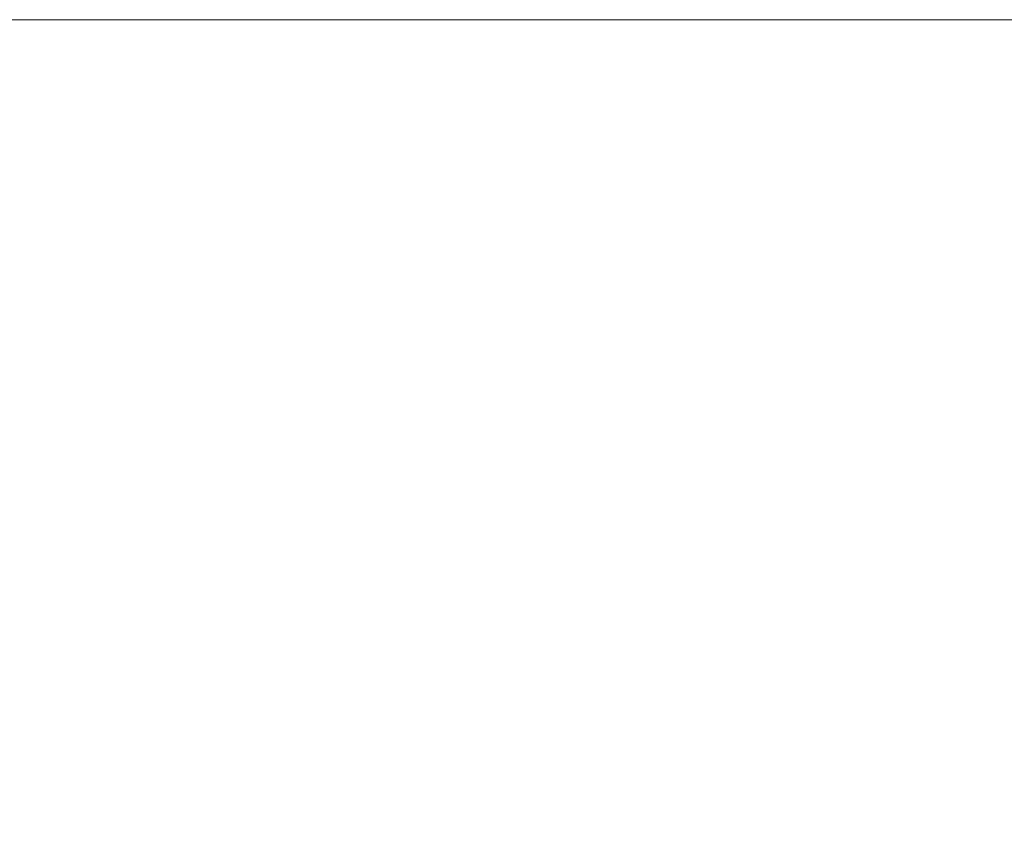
# Model space of a CAD drawing. Header units: centimetres. Extents: x -26.3 to 27.5, y 4.2 to 67.9.
# Tile 215 of 256: x -8.1385 to -8.1202, y 5.9848 to 6.0002. Entities that reach past the tile are written whole.
import ezdxf

# ---------------------------------------------------------------- set-up
doc = ezdxf.new("R2010")
doc.units = ezdxf.units.CM
doc.header["$LTSCALE"] = 2.54
doc.layers.add('Lucido design-1', color=7, linetype='Continuous')

# ---------------------------------------------------------------- blocks, each defined once
blk = doc.blocks.new('Gruppo-2-1')
at = {"color": 7, "linetype": 'Continuous', "lineweight": 9}
for points, invisible_edges in [([(27.113463, 6.000165, -1111.111089), (27.113463, 6.000212, -1111.114164), (-25.986537, 6.000212, -1111.114164), (-25.986537, 6.000165, -1111.111089)], 8), ([(-25.986537, 6.000212, -1111.114164), (9.213463, 6.000212, -1111.314164), (-8.086537, 6.000212, -1111.314164)], 9), ([(-8.086537, 6.000212, -1111.314164), (-8.087627, 6.000212, -1111.314167), (-25.986537, 6.000212, -1111.114164)], 10), ([(9.213463, 6.000212, -1111.314164), (-25.986537, 6.000212, -1111.114164), (27.113463, 6.000212, -1111.114164)], 9), ([(-8.087627, 6.000212, -1111.314167), (-8.09308, 6.000212, -1111.314304), (-8.095487, 6.000212, -1111.314364), (-25.986537, 6.000212, -1111.114164)], 12), ([(-8.095487, 6.000212, -1111.314364), (-8.099615, 6.000212, -1111.314634), (-8.103637, 6.000212, -1111.314896), (-25.986537, 6.000212, -1111.114164)], 12), ([(-8.103637, 6.000212, -1111.314896), (-8.111765, 6.000212, -1111.315761), (-25.986537, 6.000212, -1111.114164)], 10), ([(-8.111765, 6.000212, -1111.315761), (-8.119859, 6.000212, -1111.316959), (-25.986537, 6.000212, -1111.114164)], 10), ([(-8.119859, 6.000212, -1111.316959), (-8.127904, 6.000212, -1111.318489), (-25.986537, 6.000212, -1111.114164)], 10), ([(-8.127904, 6.000212, -1111.318489), (-8.131943, 6.000212, -1111.319429), (-8.135887, 6.000212, -1111.320348), (-25.986537, 6.000212, -1111.114164)], 12), ([(-8.135887, 6.000212, -1111.320348), (-8.143794, 6.000212, -1111.322535), (-25.986537, 6.000212, -1111.114164)], 10), ([(27.113463, 6.000165, -1147.211089), (27.113463, 6.000212, -1147.214164), (-25.986537, 6.000212, -1147.214164), (-25.986537, 6.000165, -1147.211089)], 8), ([(-25.986537, 6.000212, -1147.214164), (9.213463, 6.000212, -1147.414164), (-8.086537, 6.000212, -1147.414164)], 9), ([(-25.986537, 6.000212, -1147.214164), (-8.095487, 6.000212, -1147.414364), (-8.099349, 6.000212, -1147.414616)], 9), ([(-8.086537, 6.000212, -1147.414164), (-8.087627, 6.000212, -1147.414167), (-25.986537, 6.000212, -1147.214164)], 10), ([(9.213463, 6.000212, -1147.414164), (-25.986537, 6.000212, -1147.214164), (27.113463, 6.000212, -1147.214164)], 9), ([(-8.087627, 6.000212, -1147.414167), (-8.092947, 6.000212, -1147.414301), (-8.095487, 6.000212, -1147.414364), (-25.986537, 6.000212, -1147.214164)], 12), ([(-8.099349, 6.000212, -1147.414616), (-8.103637, 6.000212, -1147.414896), (-25.986537, 6.000212, -1147.214164)], 10), ([(-8.103637, 6.000212, -1147.414896), (-8.111765, 6.000212, -1147.415761), (-25.986537, 6.000212, -1147.214164)], 10), ([(-8.111765, 6.000212, -1147.415761), (-8.119859, 6.000212, -1147.416959), (-25.986537, 6.000212, -1147.214164)], 10), ([(-8.119859, 6.000212, -1147.416959), (-8.127904, 6.000212, -1147.418489), (-25.986537, 6.000212, -1147.214164)], 10), ([(-8.127904, 6.000212, -1147.418489), (-8.135887, 6.000212, -1147.420348), (-25.986537, 6.000212, -1147.214164)], 10), ([(-8.135887, 6.000212, -1147.420348), (-8.143794, 6.000212, -1147.422535), (-25.986537, 6.000212, -1147.214164)], 10), ([(-25.986537, 6.000165, -1111.111089), (-25.986537, 6.000098, -1111.109803), (27.113463, 6.000098, -1111.109803), (27.113463, 6.000165, -1111.111089)], 10), ([(-25.986537, 6.000165, -1147.211089), (-25.986537, 6.000098, -1147.209803), (27.113463, 6.000098, -1147.209803), (27.113463, 6.000165, -1147.211089)], 10), ([(-8.137472, 6.000161, -1111.324075), (-8.143664, 6.000161, -1111.325843), (-8.143794, 6.000212, -1111.322535), (-8.135887, 6.000212, -1111.320348)], 11), ([(-8.136438, 6.000158, -1147.42387), (-8.142512, 6.000158, -1147.425567), (-8.143794, 6.000212, -1147.422535), (-8.135887, 6.000212, -1147.420348)], 11), ([(-8.136643, 6.000007, -1111.327168), (-8.142734, 6.000007, -1111.328907), (-8.143664, 6.000161, -1111.325843), (-8.137472, 6.000161, -1111.324075)], 15), ([(-8.135609, 5.999998, -1147.427031), (-8.141582, 5.999998, -1147.4287), (-8.142512, 6.000158, -1147.425567), (-8.136438, 6.000158, -1147.42387)], 15), ([(-8.131225, 6.000161, -1111.32251), (-8.137472, 6.000161, -1111.324075), (-8.135887, 6.000212, -1111.320348), (-8.131943, 6.000212, -1111.319429)], 11), ([(-8.130498, 6.000007, -1111.325628), (-8.136643, 6.000007, -1111.327168), (-8.137472, 6.000161, -1111.324075), (-8.131225, 6.000161, -1111.32251)], 15), ([(-8.130314, 6.000158, -1147.422368), (-8.136438, 6.000158, -1147.42387), (-8.135887, 6.000212, -1147.420348), (-8.127904, 6.000212, -1147.418489)], 11), ([(-8.129586, 5.999998, -1147.425555), (-8.135609, 5.999998, -1147.427031), (-8.136438, 6.000158, -1147.42387), (-8.130314, 6.000158, -1147.422368)], 15), ([(-8.12493, 6.000161, -1111.321151), (-8.131225, 6.000161, -1111.32251), (-8.131943, 6.000212, -1111.319429), (-8.127904, 6.000212, -1111.318489)], 11), ([(-8.124306, 6.000007, -1111.324291), (-8.130498, 6.000007, -1111.325628), (-8.131225, 6.000161, -1111.32251), (-8.12493, 6.000161, -1111.321151)], 15), ([(-8.124144, 6.000158, -1147.421064), (-8.130314, 6.000158, -1147.422368), (-8.127904, 6.000212, -1147.418489)], 11), ([(-8.123519, 5.999998, -1147.424272), (-8.129586, 5.999998, -1147.425555), (-8.130314, 6.000158, -1147.422368), (-8.124144, 6.000158, -1147.421064)], 15), ([(-8.118594, 6.000161, -1111.319998), (-8.12493, 6.000161, -1111.321151), (-8.127904, 6.000212, -1111.318489), (-8.119859, 6.000212, -1111.316959)], 11), ([(-8.117935, 6.000158, -1147.419958), (-8.124144, 6.000158, -1147.421064), (-8.127904, 6.000212, -1147.418489), (-8.119859, 6.000212, -1147.416959)], 11), ([(-8.118073, 6.000007, -1111.323157), (-8.124306, 6.000007, -1111.324291), (-8.12493, 6.000161, -1111.321151), (-8.118594, 6.000161, -1111.319998)], 15), ([(-8.117414, 5.999998, -1147.423184), (-8.123519, 5.999998, -1147.424272), (-8.124144, 6.000158, -1147.421064), (-8.117935, 6.000158, -1147.419958)], 15), ([(27.113463, 5.999951, -1111.106944), (27.113463, 6.000098, -1111.109803), (-25.986537, 6.000098, -1111.109803), (-25.986537, 5.999951, -1111.106944)], 10), ([(27.113463, 5.999951, -1147.206944), (27.113463, 6.000098, -1147.209803), (-25.986537, 6.000098, -1147.209803), (-25.986537, 5.999951, -1147.206944)], 10), ([(-25.986537, 5.999951, -1111.106944), (-25.986537, 5.999812, -1111.10545), (27.113463, 5.999812, -1111.10545), (27.113463, 5.999951, -1111.106944)], 10), ([(-25.986537, 5.999951, -1147.206944), (-25.986537, 5.999812, -1147.20545), (27.113463, 5.999812, -1147.20545), (27.113463, 5.999951, -1147.206944)], 10), ([(-8.135816, 5.99975, -1111.330254), (-8.141807, 5.99975, -1111.331965), (-8.142734, 6.000007, -1111.328907), (-8.136643, 6.000007, -1111.327168)], 15), ([(-8.134782, 5.99973, -1147.430186), (-8.140654, 5.99973, -1147.431827), (-8.141582, 5.999998, -1147.4287), (-8.135609, 5.999998, -1147.427031)], 15), ([(-8.129772, 5.99975, -1111.32874), (-8.135816, 5.99975, -1111.330254), (-8.136643, 6.000007, -1111.327168), (-8.130498, 6.000007, -1111.325628)], 15), ([(-8.12886, 5.99973, -1147.428734), (-8.134782, 5.99973, -1147.430186), (-8.135609, 5.999998, -1147.427031), (-8.129586, 5.999998, -1147.425555)], 15), ([(-8.123682, 5.99975, -1111.327425), (-8.129772, 5.99975, -1111.32874), (-8.130498, 6.000007, -1111.325628), (-8.124306, 6.000007, -1111.324291)], 15), ([(-8.122895, 5.99973, -1147.427473), (-8.12886, 5.99973, -1147.428734), (-8.129586, 5.999998, -1147.425555), (-8.123519, 5.999998, -1147.424272)], 15), ([(-8.117552, 5.99975, -1111.326309), (-8.123682, 5.99975, -1111.327425), (-8.124306, 6.000007, -1111.324291), (-8.118073, 6.000007, -1111.323157)], 15), ([(-8.116893, 5.99973, -1147.426404), (-8.122895, 5.99973, -1147.427473), (-8.123519, 5.999998, -1147.424272), (-8.117414, 5.999998, -1147.423184)], 15), ([(27.113463, 5.999565, -1111.102807), (27.113463, 5.999812, -1111.10545), (-25.986537, 5.999812, -1111.10545), (-25.986537, 5.999565, -1111.102807)], 10), ([(27.113463, 5.999565, -1147.202807), (27.113463, 5.999812, -1147.20545), (-25.986537, 5.999812, -1147.20545), (-25.986537, 5.999565, -1147.202807)], 10), ([(-8.134991, 5.999391, -1111.333331), (-8.140882, 5.999391, -1111.335013), (-8.141807, 5.99975, -1111.331965), (-8.135816, 5.99975, -1111.330254)], 15), ([(-8.133957, 5.999356, -1147.433331), (-8.139729, 5.999356, -1147.434944), (-8.140654, 5.99973, -1147.431827), (-8.134782, 5.99973, -1147.430186)], 15), ([(-8.129049, 5.999391, -1111.331842), (-8.134991, 5.999391, -1111.333331), (-8.135816, 5.99975, -1111.330254), (-8.129772, 5.99975, -1111.32874)], 15), ([(-8.128137, 5.999356, -1147.431904), (-8.133957, 5.999356, -1147.433331), (-8.134782, 5.99973, -1147.430186), (-8.12886, 5.99973, -1147.428734)], 15), ([(-8.123061, 5.999391, -1111.330549), (-8.129049, 5.999391, -1111.331842), (-8.129772, 5.99975, -1111.32874), (-8.123682, 5.99975, -1111.327425)], 15), ([(-8.122274, 5.999356, -1147.430664), (-8.128137, 5.999356, -1147.431904), (-8.12886, 5.99973, -1147.428734), (-8.122895, 5.99973, -1147.427473)], 15), ([(-8.117033, 5.999391, -1111.329452), (-8.123061, 5.999391, -1111.330549), (-8.123682, 5.99975, -1111.327425), (-8.117552, 5.99975, -1111.326309)], 15), ([(-8.116374, 5.999356, -1147.429613), (-8.122274, 5.999356, -1147.430664), (-8.122895, 5.99973, -1147.427473), (-8.116893, 5.99973, -1147.426404)], 15), ([(-25.986537, 5.999565, -1111.102807), (-25.986537, 5.999336, -1111.101114), (27.113463, 5.999336, -1111.101114), (27.113463, 5.999565, -1111.102807)], 10), ([(-25.986537, 5.999565, -1147.202807), (-25.986537, 5.999336, -1147.201114), (27.113463, 5.999336, -1147.201114), (27.113463, 5.999565, -1147.202807)], 10), ([(-8.13417, 5.99893, -1111.336395), (-8.139961, 5.99893, -1111.338049), (-8.140882, 5.999391, -1111.335013), (-8.134991, 5.999391, -1111.333331)], 15), ([(-8.128329, 5.99893, -1111.334932), (-8.13417, 5.99893, -1111.336395), (-8.134991, 5.999391, -1111.333331), (-8.129049, 5.999391, -1111.331842)], 15), ([(-8.122442, 5.99893, -1111.33366), (-8.128329, 5.99893, -1111.334932), (-8.129049, 5.999391, -1111.331842), (-8.123061, 5.999391, -1111.330549)], 15), ([(-8.116517, 5.99893, -1111.332582), (-8.122442, 5.99893, -1111.33366), (-8.123061, 5.999391, -1111.330549), (-8.117033, 5.999391, -1111.329452)], 15), ([(27.113463, 5.999007, -1111.098686), (27.113463, 5.999336, -1111.101114), (-25.986537, 5.999336, -1111.101114), (-25.986537, 5.999007, -1111.098686)], 10), ([(27.113463, 5.999007, -1147.198686), (27.113463, 5.999336, -1147.201114), (-25.986537, 5.999336, -1147.201114), (-25.986537, 5.999007, -1147.198686)], 10), ([(-8.133136, 5.998876, -1147.436462), (-8.138808, 5.998876, -1147.438047), (-8.139729, 5.999356, -1147.434944), (-8.133957, 5.999356, -1147.433331)], 15), ([(-8.127417, 5.998876, -1147.43506), (-8.133136, 5.998876, -1147.436462), (-8.133957, 5.999356, -1147.433331), (-8.128137, 5.999356, -1147.431904)], 15), ([(-8.121655, 5.998876, -1147.433841), (-8.127417, 5.998876, -1147.43506), (-8.128137, 5.999356, -1147.431904), (-8.122274, 5.999356, -1147.430664)], 15), ([(-8.115858, 5.998876, -1147.432808), (-8.121655, 5.998876, -1147.433841), (-8.122274, 5.999356, -1147.430664), (-8.116374, 5.999356, -1147.429613)], 15), ([(-25.986537, 5.999007, -1111.098686), (-25.986537, 5.998672, -1111.096803), (27.113463, 5.998672, -1111.096803), (27.113463, 5.999007, -1111.098686)], 10), ([(-25.986537, 5.999007, -1147.198686), (-25.986537, 5.998672, -1147.196803), (27.113463, 5.998672, -1147.196803), (27.113463, 5.999007, -1147.198686)], 10), ([(-8.137892, 5.998291, -1147.441133), (-8.143412, 5.998291, -1147.442868), (-8.144426, 5.998876, -1147.439813), (-8.138808, 5.998876, -1147.438047)], 15), ([(-8.133354, 5.998368, -1111.339443), (-8.139045, 5.998368, -1111.341069), (-8.139961, 5.99893, -1111.338049), (-8.13417, 5.99893, -1111.336395)], 15), ([(-8.13232, 5.998291, -1147.439576), (-8.137892, 5.998291, -1147.441133), (-8.138808, 5.998876, -1147.438047), (-8.133136, 5.998876, -1147.436462)], 15), ([(-8.127612, 5.998368, -1111.338005), (-8.133354, 5.998368, -1111.339443), (-8.13417, 5.99893, -1111.336395), (-8.128329, 5.99893, -1111.334932)], 15), ([(-8.1267, 5.998291, -1147.438198), (-8.13232, 5.998291, -1147.439576), (-8.133136, 5.998876, -1147.436462), (-8.127417, 5.998876, -1147.43506)], 15), ([(-8.121826, 5.998368, -1111.336755), (-8.127612, 5.998368, -1111.338005), (-8.128329, 5.99893, -1111.334932), (-8.122442, 5.99893, -1111.33366)], 15), ([(-8.12104, 5.998291, -1147.437001), (-8.1267, 5.998291, -1147.438198), (-8.127417, 5.998876, -1147.43506), (-8.121655, 5.998876, -1147.433841)], 15), ([(-8.116003, 5.998368, -1111.335696), (-8.121826, 5.998368, -1111.336755), (-8.122442, 5.99893, -1111.33366), (-8.116517, 5.99893, -1111.332582)], 15), ([(-8.115344, 5.998291, -1147.435987), (-8.12104, 5.998291, -1147.437001), (-8.121655, 5.998876, -1147.433841), (-8.115858, 5.998876, -1147.432808)], 15), ([(27.113463, 5.998277, -1111.094589), (27.113463, 5.998672, -1111.096803), (-25.986537, 5.998672, -1111.096803), (-25.986537, 5.998277, -1111.094589)], 10), ([(27.113463, 5.998277, -1147.194589), (27.113463, 5.998672, -1147.196803), (-25.986537, 5.998672, -1147.196803), (-25.986537, 5.998277, -1147.194589)], 10), ([(-8.138135, 5.997705, -1111.34407), (-8.143673, 5.997705, -1111.345849), (-8.144681, 5.998368, -1111.342879), (-8.139045, 5.998368, -1111.341069)], 15), ([(-8.132542, 5.997705, -1111.342473), (-8.138135, 5.997705, -1111.34407), (-8.139045, 5.998368, -1111.341069), (-8.133354, 5.998368, -1111.339443)], 15), ([(-8.1269, 5.997705, -1111.341059), (-8.132542, 5.997705, -1111.342473), (-8.133354, 5.998368, -1111.339443), (-8.127612, 5.998368, -1111.338005)], 15), ([(-8.121214, 5.997705, -1111.339831), (-8.1269, 5.997705, -1111.341059), (-8.127612, 5.998368, -1111.338005), (-8.121826, 5.998368, -1111.336755)], 15), ([(-8.115492, 5.997705, -1111.33879), (-8.121214, 5.997705, -1111.339831), (-8.121826, 5.998368, -1111.336755), (-8.116003, 5.998368, -1111.335696)], 15), ([(-25.986537, 5.998277, -1111.094589), (-25.986537, 5.99782, -1111.092525), (27.113463, 5.99782, -1111.092525), (27.113463, 5.998277, -1111.094589)], 10), ([(-25.986537, 5.998277, -1147.194589), (-25.986537, 5.99782, -1147.192525), (27.113463, 5.99782, -1147.192525), (27.113463, 5.998277, -1147.194589)], 10), ([(-8.136982, 5.9976, -1147.444199), (-8.142404, 5.9976, -1147.445904), (-8.143412, 5.998291, -1147.442868), (-8.137892, 5.998291, -1147.441133)], 15), ([(-8.131508, 5.9976, -1147.44267), (-8.136982, 5.9976, -1147.444199), (-8.137892, 5.998291, -1147.441133), (-8.13232, 5.998291, -1147.439576)], 15), ([(-8.125989, 5.9976, -1147.441317), (-8.131508, 5.9976, -1147.44267), (-8.13232, 5.998291, -1147.439576), (-8.1267, 5.998291, -1147.438198)], 15), ([(-8.120428, 5.9976, -1147.440141), (-8.125989, 5.9976, -1147.441317), (-8.1267, 5.998291, -1147.438198), (-8.12104, 5.998291, -1147.437001)], 15), ([(-8.114833, 5.9976, -1147.439144), (-8.120428, 5.9976, -1147.440141), (-8.12104, 5.998291, -1147.437001), (-8.115344, 5.998291, -1147.435987)], 15), ([(27.113463, 5.997377, -1111.090522), (27.113463, 5.99782, -1111.092525), (-25.986537, 5.99782, -1111.092525), (-25.986537, 5.997377, -1111.090522)], 10), ([(27.113463, 5.997377, -1147.190522), (27.113463, 5.99782, -1147.192525), (-25.986537, 5.99782, -1147.192525), (-25.986537, 5.997377, -1147.190522)], 10), ([(-8.137231, 5.996941, -1111.347049), (-8.142672, 5.996941, -1111.348797), (-8.143673, 5.997705, -1111.345849), (-8.138135, 5.997705, -1111.34407)], 15), ([(-8.136079, 5.996805, -1147.447243), (-8.141403, 5.996805, -1147.448916), (-8.142404, 5.9976, -1147.445904), (-8.136982, 5.9976, -1147.444199)], 15), ([(-8.131736, 5.996941, -1111.34548), (-8.137231, 5.996941, -1111.347049), (-8.138135, 5.997705, -1111.34407), (-8.132542, 5.997705, -1111.342473)], 15), ([(-8.130703, 5.996805, -1147.44574), (-8.136079, 5.996805, -1147.447243), (-8.136982, 5.9976, -1147.444199), (-8.131508, 5.9976, -1147.44267)], 15), ([(-8.126193, 5.996941, -1111.344091), (-8.131736, 5.996941, -1111.34548), (-8.132542, 5.997705, -1111.342473), (-8.1269, 5.997705, -1111.341059)], 15), ([(-8.125282, 5.996805, -1147.444411), (-8.130703, 5.996805, -1147.44574), (-8.131508, 5.9976, -1147.44267), (-8.125989, 5.9976, -1147.441317)], 15), ([(-8.120607, 5.996941, -1111.342885), (-8.126193, 5.996941, -1111.344091), (-8.1269, 5.997705, -1111.341059), (-8.121214, 5.997705, -1111.339831)], 15), ([(-8.119822, 5.996805, -1147.443257), (-8.125282, 5.996805, -1147.444411), (-8.125989, 5.9976, -1147.441317), (-8.120428, 5.9976, -1147.440141)], 15), ([(-8.114985, 5.996941, -1111.341862), (-8.120607, 5.996941, -1111.342885), (-8.121214, 5.997705, -1111.339831), (-8.115492, 5.997705, -1111.33879)], 15), ([(-8.114327, 5.996805, -1147.442278), (-8.119822, 5.996805, -1147.443257), (-8.120428, 5.9976, -1147.440141), (-8.114833, 5.9976, -1147.439144)], 15), ([(-25.986537, 5.997377, -1111.090522), (-25.986537, 5.996784, -1111.088288), (27.113463, 5.996784, -1111.088288), (27.113463, 5.997377, -1111.090522)], 10), ([(-25.986537, 5.997377, -1147.190522), (-25.986537, 5.996784, -1147.188288), (27.113463, 5.996784, -1147.188288), (27.113463, 5.997377, -1147.190522)], 10), ([(-8.136335, 5.996079, -1111.350004), (-8.141679, 5.996079, -1111.351721), (-8.142672, 5.996941, -1111.348797), (-8.137231, 5.996941, -1111.347049)], 15), ([(-8.130937, 5.996079, -1111.348462), (-8.136335, 5.996079, -1111.350004), (-8.137231, 5.996941, -1111.347049), (-8.131736, 5.996941, -1111.34548)], 15), ([(-8.125492, 5.996079, -1111.347098), (-8.130937, 5.996079, -1111.348462), (-8.131736, 5.996941, -1111.34548), (-8.126193, 5.996941, -1111.344091)], 15), ([(-8.120005, 5.996079, -1111.345913), (-8.125492, 5.996079, -1111.347098), (-8.126193, 5.996941, -1111.344091), (-8.120607, 5.996941, -1111.342885)], 15), ([(-8.114482, 5.996079, -1111.344908), (-8.120005, 5.996079, -1111.345913), (-8.120607, 5.996941, -1111.342885), (-8.114985, 5.996941, -1111.341862)], 15), ([(27.113463, 5.996307, -1111.086492), (27.113463, 5.996784, -1111.088288), (-25.986537, 5.996784, -1111.088288), (-25.986537, 5.996307, -1111.086492)], 10), ([(27.113463, 5.996307, -1147.186492), (27.113463, 5.996784, -1147.188288), (-25.986537, 5.996784, -1147.188288), (-25.986537, 5.996307, -1147.186492)], 10), ([(-8.135184, 5.995906, -1147.450259), (-8.140412, 5.995906, -1147.451902), (-8.141403, 5.996805, -1147.448916), (-8.136079, 5.996805, -1147.447243)], 15), ([(-8.129905, 5.995906, -1147.448784), (-8.135184, 5.995906, -1147.450259), (-8.136079, 5.996805, -1147.447243), (-8.130703, 5.996805, -1147.44574)], 15), ([(-8.124582, 5.995906, -1147.447479), (-8.129905, 5.995906, -1147.448784), (-8.130703, 5.996805, -1147.44574), (-8.125282, 5.996805, -1147.444411)], 15), ([(-8.11922, 5.995906, -1147.446345), (-8.124582, 5.995906, -1147.447479), (-8.125282, 5.996805, -1147.444411), (-8.119822, 5.996805, -1147.443257)], 15), ([(-25.986537, 5.996307, -1111.086492), (-25.986537, 5.995564, -1111.0841), (27.113463, 5.995564, -1111.0841), (27.113463, 5.996307, -1111.086492)], 10), ([(-25.986537, 5.996307, -1147.186492), (-25.986537, 5.995564, -1147.1841), (27.113463, 5.995564, -1147.1841), (27.113463, 5.996307, -1147.186492)], 10), ([(-8.135447, 5.995118, -1111.35293), (-8.140696, 5.995118, -1111.354617), (-8.141679, 5.996079, -1111.351721), (-8.136335, 5.996079, -1111.350004)], 15), ([(-8.130146, 5.995118, -1111.351416), (-8.135447, 5.995118, -1111.35293), (-8.136335, 5.996079, -1111.350004), (-8.130937, 5.996079, -1111.348462)], 15), ([(-8.124797, 5.995118, -1111.350076), (-8.130146, 5.995118, -1111.351416), (-8.130937, 5.996079, -1111.348462), (-8.125492, 5.996079, -1111.347098)], 15), ([(-8.119408, 5.995118, -1111.348912), (-8.124797, 5.995118, -1111.350076), (-8.125492, 5.996079, -1111.347098), (-8.120005, 5.996079, -1111.345913)], 15), ([(-8.134297, 5.994905, -1147.453246), (-8.13943, 5.994905, -1147.454859), (-8.140412, 5.995906, -1147.451902), (-8.135184, 5.995906, -1147.450259)], 15), ([(-8.129115, 5.994905, -1147.451798), (-8.134297, 5.994905, -1147.453246), (-8.135184, 5.995906, -1147.450259), (-8.129905, 5.995906, -1147.448784)], 15), ([(-8.123889, 5.994905, -1147.450516), (-8.129115, 5.994905, -1147.451798), (-8.129905, 5.995906, -1147.448784), (-8.124582, 5.995906, -1147.447479)], 15), ([(-8.118625, 5.994905, -1147.449403), (-8.123889, 5.994905, -1147.450516), (-8.124582, 5.995906, -1147.447479), (-8.11922, 5.995906, -1147.446345)], 15), ([(27.113463, 5.995069, -1111.082507), (27.113463, 5.995564, -1111.0841), (-25.986537, 5.995564, -1111.0841), (-25.986537, 5.995069, -1111.082507)], 10), ([(27.113463, 5.995069, -1147.182507), (27.113463, 5.995564, -1147.1841), (-25.986537, 5.995564, -1147.1841), (-25.986537, 5.995069, -1147.182507)], 10), ([(-25.986537, 5.995069, -1111.082507), (-25.986537, 5.994162, -1111.079969), (27.113463, 5.994162, -1111.079969), (27.113463, 5.995069, -1111.082507)], 10), ([(-25.986537, 5.995069, -1147.182507), (-25.986537, 5.994162, -1147.179969), (27.113463, 5.994162, -1147.179969), (27.113463, 5.995069, -1147.182507)], 10), ([(-8.134569, 5.994059, -1111.355825), (-8.139724, 5.994059, -1111.357482), (-8.140696, 5.995118, -1111.354617), (-8.135447, 5.995118, -1111.35293)], 15), ([(-8.129362, 5.994059, -1111.354339), (-8.134569, 5.994059, -1111.355825), (-8.135447, 5.995118, -1111.35293), (-8.130146, 5.995118, -1111.351416)], 15), ([(-8.12411, 5.994059, -1111.353023), (-8.129362, 5.994059, -1111.354339), (-8.130146, 5.995118, -1111.351416), (-8.124797, 5.995118, -1111.350076)], 15), ([(-8.118818, 5.994059, -1111.35188), (-8.12411, 5.994059, -1111.353023), (-8.124797, 5.995118, -1111.350076), (-8.119408, 5.995118, -1111.348912)], 15), ([(-8.138459, 5.993803, -1147.457783), (-8.143445, 5.993803, -1147.459528), (-8.144509, 5.994905, -1147.456636), (-8.13943, 5.994905, -1147.454859)], 15), ([(-8.13342, 5.993803, -1147.456199), (-8.138459, 5.993803, -1147.457783), (-8.13943, 5.994905, -1147.454859), (-8.134297, 5.994905, -1147.453246)], 15), ([(-8.128333, 5.993803, -1147.454778), (-8.13342, 5.993803, -1147.456199), (-8.134297, 5.994905, -1147.453246), (-8.129115, 5.994905, -1147.451798)], 15), ([(-8.123203, 5.993803, -1147.45352), (-8.128333, 5.993803, -1147.454778), (-8.129115, 5.994905, -1147.451798), (-8.123889, 5.994905, -1147.450516)], 15), ([(-8.118036, 5.993803, -1147.452428), (-8.123203, 5.993803, -1147.45352), (-8.123889, 5.994905, -1147.450516), (-8.118625, 5.994905, -1147.449403)], 15), ([(27.113463, 5.993664, -1111.078574), (27.113463, 5.994162, -1111.079969), (-25.986537, 5.994162, -1111.079969), (-25.986537, 5.993664, -1111.078574)], 10), ([(27.113463, 5.993664, -1147.178574), (27.113463, 5.994162, -1147.179969), (-25.986537, 5.994162, -1147.179969), (-25.986537, 5.993664, -1147.178574)], 10), ([(-8.133701, 5.992904, -1111.358687), (-8.138763, 5.992904, -1111.360313), (-8.139724, 5.994059, -1111.357482), (-8.134569, 5.994059, -1111.355825)], 15), ([(-8.128589, 5.992904, -1111.357227), (-8.133701, 5.992904, -1111.358687), (-8.134569, 5.994059, -1111.355825), (-8.129362, 5.994059, -1111.354339)], 15), ([(-8.123431, 5.992904, -1111.355935), (-8.128589, 5.992904, -1111.357227), (-8.129362, 5.994059, -1111.354339), (-8.12411, 5.994059, -1111.353023)], 15), ([(-8.118234, 5.992904, -1111.354813), (-8.123431, 5.992904, -1111.355935), (-8.12411, 5.994059, -1111.353023), (-8.118818, 5.994059, -1111.35188)], 15), ([(-8.1375, 5.9926, -1147.460672), (-8.142394, 5.9926, -1147.462384), (-8.143445, 5.993803, -1147.459528), (-8.138459, 5.993803, -1147.457783)], 15), ([(-8.132555, 5.9926, -1147.459117), (-8.1375, 5.9926, -1147.460672), (-8.138459, 5.993803, -1147.457783), (-8.13342, 5.993803, -1147.456199)], 15), ([(-8.127561, 5.9926, -1147.457722), (-8.132555, 5.9926, -1147.459117), (-8.13342, 5.993803, -1147.456199), (-8.128333, 5.993803, -1147.454778)], 15), ([(-8.122526, 5.9926, -1147.456487), (-8.127561, 5.9926, -1147.457722), (-8.128333, 5.993803, -1147.454778), (-8.123203, 5.993803, -1147.45352)], 15), ([(-8.117454, 5.9926, -1147.455415), (-8.122526, 5.9926, -1147.456487), (-8.123203, 5.993803, -1147.45352), (-8.118036, 5.993803, -1147.452428)], 15), ([(-25.986537, 5.993664, -1111.078574), (-25.986537, 5.992583, -1111.075903), (27.113463, 5.992583, -1111.075903), (27.113463, 5.993664, -1111.078574)], 10), ([(-25.986537, 5.993664, -1147.178574), (-25.986537, 5.992583, -1147.175903), (27.113463, 5.992583, -1147.175903), (27.113463, 5.993664, -1147.178574)], 10), ([(-8.137814, 5.991653, -1111.363108), (-8.142729, 5.991653, -1111.364867), (-8.143769, 5.992904, -1111.362104), (-8.138763, 5.992904, -1111.360313)], 15), ([(-8.132844, 5.991653, -1111.361511), (-8.137814, 5.991653, -1111.363108), (-8.138763, 5.992904, -1111.360313), (-8.133701, 5.992904, -1111.358687)], 15), ([(-8.127825, 5.991653, -1111.360078), (-8.132844, 5.991653, -1111.361511), (-8.133701, 5.992904, -1111.358687), (-8.128589, 5.992904, -1111.357227)], 15), ([(-8.122761, 5.991653, -1111.35881), (-8.127825, 5.991653, -1111.360078), (-8.128589, 5.992904, -1111.357227), (-8.123431, 5.992904, -1111.355935)], 15), ([(-8.117659, 5.991653, -1111.357707), (-8.122761, 5.991653, -1111.35881), (-8.123431, 5.992904, -1111.355935), (-8.118234, 5.992904, -1111.354813)], 15), ([(27.113463, 5.992095, -1111.074699), (27.113463, 5.992583, -1111.075903), (-25.986537, 5.992583, -1111.075903), (-25.986537, 5.992095, -1111.074699)], 10), ([(27.113463, 5.992095, -1147.174699), (27.113463, 5.992583, -1147.175903), (-25.986537, 5.992583, -1147.175903), (-25.986537, 5.992095, -1147.174699)], 10), ([(-8.136554, 5.991298, -1147.463521), (-8.141357, 5.991298, -1147.465202), (-8.142394, 5.9926, -1147.462384), (-8.1375, 5.9926, -1147.460672)], 15), ([(-8.1317, 5.991298, -1147.461995), (-8.136554, 5.991298, -1147.463521), (-8.1375, 5.9926, -1147.460672), (-8.132555, 5.9926, -1147.459117)], 15), ([(-8.1268, 5.991298, -1147.460626), (-8.1317, 5.991298, -1147.461995), (-8.132555, 5.9926, -1147.459117), (-8.127561, 5.9926, -1147.457722)], 15), ([(-8.121858, 5.991298, -1147.459414), (-8.1268, 5.991298, -1147.460626), (-8.127561, 5.9926, -1147.457722), (-8.122526, 5.9926, -1147.456487)], 15), ([(-8.11688, 5.991298, -1147.458362), (-8.121858, 5.991298, -1147.459414), (-8.122526, 5.9926, -1147.456487), (-8.117454, 5.9926, -1147.455415)], 15), ([(-25.986537, 5.992095, -1111.074699), (-25.986537, 5.990827, -1111.071909), (27.113463, 5.990827, -1111.071909), (27.113463, 5.992095, -1111.074699)], 10), ([(-25.986537, 5.992095, -1147.174699), (-25.986537, 5.990827, -1147.171909), (27.113463, 5.990827, -1147.171909), (27.113463, 5.992095, -1147.174699)], 10), ([(-8.136879, 5.990309, -1111.365864), (-8.141704, 5.990309, -1111.36759), (-8.142729, 5.991653, -1111.364867), (-8.137814, 5.991653, -1111.363108)], 15), ([(-8.131999, 5.990309, -1111.364296), (-8.136879, 5.990309, -1111.365864), (-8.137814, 5.991653, -1111.363108), (-8.132844, 5.991653, -1111.361511)], 15), ([(-8.127071, 5.990309, -1111.362889), (-8.131999, 5.990309, -1111.364296), (-8.132844, 5.991653, -1111.361511), (-8.127825, 5.991653, -1111.360078)], 15), ([(-8.1221, 5.990309, -1111.361644), (-8.127071, 5.990309, -1111.362889), (-8.127825, 5.991653, -1111.360078), (-8.122761, 5.991653, -1111.35881)], 15), ([(-8.117091, 5.990309, -1111.360562), (-8.1221, 5.990309, -1111.361644), (-8.122761, 5.991653, -1111.35881), (-8.117659, 5.991653, -1111.357707)], 15), ([(-8.135622, 5.989899, -1147.466329), (-8.140335, 5.989899, -1147.467978), (-8.141357, 5.991298, -1147.465202), (-8.136554, 5.991298, -1147.463521)], 15), ([(-8.130859, 5.989899, -1147.464831), (-8.135622, 5.989899, -1147.466329), (-8.136554, 5.991298, -1147.463521), (-8.1317, 5.991298, -1147.461995)], 15), ([(-8.126049, 5.989899, -1147.463487), (-8.130859, 5.989899, -1147.464831), (-8.1317, 5.991298, -1147.461995), (-8.1268, 5.991298, -1147.460626)], 15), ([(-8.1212, 5.989899, -1147.462298), (-8.126049, 5.989899, -1147.463487), (-8.1268, 5.991298, -1147.460626), (-8.121858, 5.991298, -1147.459414)], 15), ([(-8.116314, 5.989899, -1147.461265), (-8.1212, 5.989899, -1147.462298), (-8.121858, 5.991298, -1147.459414), (-8.11688, 5.991298, -1147.458362)], 15), ([(27.113463, 5.990364, -1111.07089), (27.113463, 5.990827, -1111.071909), (-25.986537, 5.990827, -1111.071909), (-25.986537, 5.990364, -1111.07089)], 10), ([(27.113463, 5.990364, -1147.17089), (27.113463, 5.990827, -1147.171909), (-25.986537, 5.990827, -1147.171909), (-25.986537, 5.990364, -1147.17089)], 10), ([(-25.986537, 5.990364, -1111.07089), (-25.986537, 5.988899, -1111.067996), (27.113463, 5.988899, -1111.067996), (27.113463, 5.990364, -1111.07089)], 10), ([(-25.986537, 5.990364, -1147.17089), (-25.986537, 5.988899, -1147.167996), (27.113463, 5.988899, -1147.167996), (27.113463, 5.990364, -1147.17089)], 10), ([(-8.135957, 5.988872, -1111.368577), (-8.140694, 5.988872, -1111.370272), (-8.141704, 5.990309, -1111.36759), (-8.136879, 5.990309, -1111.365864)], 15), ([(-8.131168, 5.988872, -1111.367038), (-8.135957, 5.988872, -1111.368577), (-8.136879, 5.990309, -1111.365864), (-8.131999, 5.990309, -1111.364296)], 15), ([(-8.12633, 5.988872, -1111.365657), (-8.131168, 5.988872, -1111.367038), (-8.131999, 5.990309, -1111.364296), (-8.127071, 5.990309, -1111.362889)], 15), ([(-8.121449, 5.988872, -1111.364434), (-8.12633, 5.988872, -1111.365657), (-8.127071, 5.990309, -1111.362889), (-8.1221, 5.990309, -1111.361644)], 15), ([(-8.116532, 5.988872, -1111.363372), (-8.121449, 5.988872, -1111.364434), (-8.1221, 5.990309, -1111.361644), (-8.117091, 5.990309, -1111.360562)], 15), ([(-8.134705, 5.988404, -1147.469091), (-8.13933, 5.988404, -1147.470709), (-8.140335, 5.989899, -1147.467978), (-8.135622, 5.989899, -1147.466329)], 15), ([(-8.13003, 5.988404, -1147.467622), (-8.134705, 5.988404, -1147.469091), (-8.135622, 5.989899, -1147.466329), (-8.130859, 5.989899, -1147.464831)], 15), ([(-8.125311, 5.988404, -1147.466303), (-8.13003, 5.988404, -1147.467622), (-8.130859, 5.989899, -1147.464831), (-8.126049, 5.989899, -1147.463487)], 15), ([(-8.120552, 5.988404, -1147.465136), (-8.125311, 5.988404, -1147.466303), (-8.126049, 5.989899, -1147.463487), (-8.1212, 5.989899, -1147.462298)], 15), ([(-8.115758, 5.988404, -1147.464123), (-8.120552, 5.988404, -1147.465136), (-8.1212, 5.989899, -1147.462298), (-8.116314, 5.989899, -1147.461265)], 15), ([(27.113463, 5.988473, -1111.067152), (27.113463, 5.988899, -1111.067996), (-25.986537, 5.988899, -1111.067996), (-25.986537, 5.988473, -1111.067152)], 10), ([(27.113463, 5.988473, -1147.167152), (27.113463, 5.988899, -1147.167996), (-25.986537, 5.988899, -1147.167996), (-25.986537, 5.988473, -1147.167152)], 10), ([(-8.135052, 5.987344, -1111.371245), (-8.139702, 5.987344, -1111.372909), (-8.140694, 5.988872, -1111.370272), (-8.135957, 5.988872, -1111.368577)], 15), ([(-8.13035, 5.987344, -1111.369735), (-8.135052, 5.987344, -1111.371245), (-8.135957, 5.988872, -1111.368577), (-8.131168, 5.988872, -1111.367038)], 15), ([(-8.1256, 5.987344, -1111.368378), (-8.13035, 5.987344, -1111.369735), (-8.131168, 5.988872, -1111.367038), (-8.12633, 5.988872, -1111.365657)], 15), ([(-8.12081, 5.987344, -1111.367178), (-8.1256, 5.987344, -1111.368378), (-8.12633, 5.988872, -1111.365657), (-8.121449, 5.988872, -1111.364434)], 15), ([(-8.115982, 5.987344, -1111.366136), (-8.12081, 5.987344, -1111.367178), (-8.121449, 5.988872, -1111.364434), (-8.116532, 5.988872, -1111.363372)], 15), ([(-25.986537, 5.988473, -1111.067152), (-25.986537, 5.986803, -1111.06417), (27.113463, 5.986803, -1111.06417), (27.113463, 5.988473, -1111.067152)], 10), ([(-25.986537, 5.988473, -1147.167152), (-25.986537, 5.986803, -1147.16417), (27.113463, 5.986803, -1147.16417), (27.113463, 5.988473, -1147.167152)], 10), ([(-8.138342, 5.986815, -1147.473394), (-8.142827, 5.986815, -1147.475126), (-8.143901, 5.988404, -1147.472475), (-8.13933, 5.988404, -1147.470709)], 15), ([(-8.133804, 5.986815, -1147.471806), (-8.138342, 5.986815, -1147.473394), (-8.13933, 5.988404, -1147.470709), (-8.134705, 5.988404, -1147.469091)], 15), ([(-8.129217, 5.986815, -1147.470364), (-8.133804, 5.986815, -1147.471806), (-8.134705, 5.988404, -1147.469091), (-8.13003, 5.988404, -1147.467622)], 15), ([(-8.124586, 5.986815, -1147.46907), (-8.129217, 5.986815, -1147.470364), (-8.13003, 5.988404, -1147.467622), (-8.125311, 5.988404, -1147.466303)], 15), ([(-8.119916, 5.986815, -1147.467925), (-8.124586, 5.986815, -1147.46907), (-8.125311, 5.988404, -1147.466303), (-8.120552, 5.988404, -1147.465136)], 15), ([(-8.115211, 5.986815, -1147.46693), (-8.119916, 5.986815, -1147.467925), (-8.120552, 5.988404, -1147.465136), (-8.115758, 5.988404, -1147.464123)], 15), ([(-8.134162, 5.985726, -1111.373866), (-8.138727, 5.985726, -1111.375499), (-8.139702, 5.987344, -1111.372909), (-8.135052, 5.987344, -1111.371245)], 15), ([(-8.129546, 5.985726, -1111.372383), (-8.134162, 5.985726, -1111.373866), (-8.135052, 5.987344, -1111.371245), (-8.13035, 5.987344, -1111.369735)], 15), ([(-8.124884, 5.985726, -1111.371052), (-8.129546, 5.985726, -1111.372383), (-8.13035, 5.987344, -1111.369735), (-8.1256, 5.987344, -1111.368378)], 15), ([(-8.120181, 5.985726, -1111.369874), (-8.124884, 5.985726, -1111.371052), (-8.1256, 5.987344, -1111.368378), (-8.12081, 5.987344, -1111.367178)], 15), ([(-8.115442, 5.985726, -1111.36885), (-8.120181, 5.985726, -1111.369874), (-8.12081, 5.987344, -1111.367178), (-8.115982, 5.987344, -1111.366136)], 15), ([(27.113463, 5.986425, -1111.063494), (27.113463, 5.986803, -1111.06417), (-25.986537, 5.986803, -1111.06417), (-25.986537, 5.986425, -1111.063494)], 10), ([(27.113463, 5.986425, -1147.163494), (27.113463, 5.986803, -1147.16417), (-25.986537, 5.986803, -1147.16417), (-25.986537, 5.986425, -1147.163494)], 10), ([(-8.137373, 5.985132, -1147.476028), (-8.141774, 5.985132, -1147.477728), (-8.142827, 5.986815, -1147.475126), (-8.138342, 5.986815, -1147.473394)], 15), ([(-8.132919, 5.985132, -1147.474469), (-8.137373, 5.985132, -1147.476028), (-8.138342, 5.986815, -1147.473394), (-8.133804, 5.986815, -1147.471806)], 15), ([(-8.128418, 5.985132, -1147.473055), (-8.132919, 5.985132, -1147.474469), (-8.133804, 5.986815, -1147.471806), (-8.129217, 5.986815, -1147.470364)], 15), ([(-8.123874, 5.985132, -1147.471785), (-8.128418, 5.985132, -1147.473055), (-8.129217, 5.986815, -1147.470364), (-8.124586, 5.986815, -1147.46907)], 15), ([(-8.119291, 5.985132, -1147.470661), (-8.123874, 5.985132, -1147.471785), (-8.124586, 5.986815, -1147.46907), (-8.119916, 5.986815, -1147.467925)], 15), ([(-25.986537, 5.986425, -1111.063494), (-25.986537, 5.984542, -1111.06044), (27.113463, 5.984542, -1111.06044), (27.113463, 5.986425, -1111.063494)], 10), ([(-25.986537, 5.986425, -1147.163494), (-25.986537, 5.984542, -1147.16044), (27.113463, 5.984542, -1147.16044), (27.113463, 5.986425, -1147.163494)], 10), ([(-8.137771, 5.984021, -1111.37804), (-8.142197, 5.984021, -1111.379789), (-8.143236, 5.985726, -1111.377281), (-8.138727, 5.985726, -1111.375499)], 15), ([(-8.13329, 5.984021, -1111.376436), (-8.137771, 5.984021, -1111.37804), (-8.138727, 5.985726, -1111.375499), (-8.134162, 5.985726, -1111.373866)], 15), ([(-8.128758, 5.984021, -1111.37498), (-8.13329, 5.984021, -1111.376436), (-8.134162, 5.985726, -1111.373866), (-8.129546, 5.985726, -1111.372383)], 15), ([(-8.124182, 5.984021, -1111.373673), (-8.128758, 5.984021, -1111.37498), (-8.129546, 5.985726, -1111.372383), (-8.124884, 5.985726, -1111.371052)], 15), ([(-8.119565, 5.984021, -1111.372517), (-8.124182, 5.984021, -1111.373673), (-8.124884, 5.985726, -1111.371052), (-8.120181, 5.985726, -1111.369874)], 15), ([(-8.136423, 5.983359, -1147.478609), (-8.140742, 5.983359, -1147.480277), (-8.141774, 5.985132, -1147.477728), (-8.137373, 5.985132, -1147.476028)], 15), ([(-8.132053, 5.983359, -1147.47708), (-8.136423, 5.983359, -1147.478609), (-8.137373, 5.985132, -1147.476028), (-8.132919, 5.985132, -1147.474469)], 15), ([(-8.127635, 5.983359, -1147.475691), (-8.132053, 5.983359, -1147.47708), (-8.132919, 5.985132, -1147.474469), (-8.128418, 5.985132, -1147.473055)], 15), ([(-8.123176, 5.983359, -1147.474445), (-8.127635, 5.983359, -1147.475691), (-8.128418, 5.985132, -1147.473055), (-8.123874, 5.985132, -1147.471785)], 15), ([(-8.118679, 5.983359, -1147.473342), (-8.123176, 5.983359, -1147.474445), (-8.123874, 5.985132, -1147.471785), (-8.119291, 5.985132, -1147.470661)], 15)]:
    blk.add_3dface(points, dxfattribs=dict(at, invisible_edges=invisible_edges))
blk = doc.blocks.new('Gruppo-3-1')
at = {"color": 7}
blk.add_blockref('Gruppo-2-1', (0, 0), dxfattribs=at)

msp = doc.modelspace()

# ---------------------------------------------------------------- block references
at = {"layer": 'Lucido design-1', "color": 7}
msp.add_blockref('Gruppo-3-1', (0, 0), dxfattribs=at)

doc.saveas('drawing.dxf')
